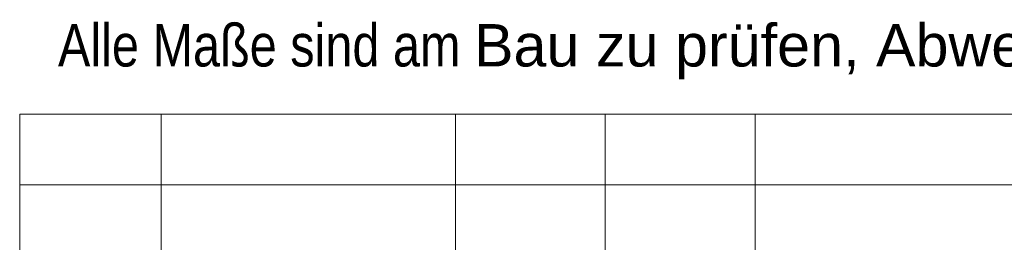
# Model space of a CAD drawing. Extents: x -420 to 300, y 62 to 1162.
# Tile 69 of 130: x 115 to 185, y 440 to 456. Entities that reach past the tile are written whole.
import ezdxf

# ---------------------------------------------------------------- set-up
doc = ezdxf.new("R2010")
doc.units = 0
doc.layers.add('iwb_HB-Hinweis-Kopf-Archi', color=3, linetype='Continuous', lineweight=25, true_color=0x00ff00)
doc.layers.add('iwb_Plankopf Linie', color=7, linetype='Continuous', lineweight=13)
doc.styles.add('Arial', font='ARIALN.TTF')

msp = doc.modelspace()

# ---------------------------------------------------------------- linework, layer by layer
at = {"layer": 'iwb_Plankopf Linie', "ltscale": 0.13}
for p, q in [((295.353, 449.32), (115.353, 449.32)), ((115.353, 369.32), (115.353, 449.32)), ((125.353, 374.32), (125.353, 449.32)), ((146.153, 374.32), (146.153, 449.32)), ((156.753, 374.32), (156.753, 449.32)), ((167.353, 374.32), (167.353, 449.32)), ((295.353, 444.32), (115.353, 444.32))]:
    msp.add_line(p, q, dxfattribs=at)

# ---------------------------------------------------------------- texts
at = {"layer": 'iwb_HB-Hinweis-Kopf-Archi', "lineweight": 25, "ltscale": 0.25, "insert": (118.058, 455.682), "char_height": 3, "width": 6120, "attachment_point": 1, "line_spacing_factor": 0.8, "style": 'Arial'}
msp.add_mtext('Alle Maße sind am \\fArial|b0|i0|c0|p34;Bau zu prüfen, Abweichungen sind der Bauleitung anzuzeigen!', dxfattribs=at)

doc.saveas('drawing.dxf')
